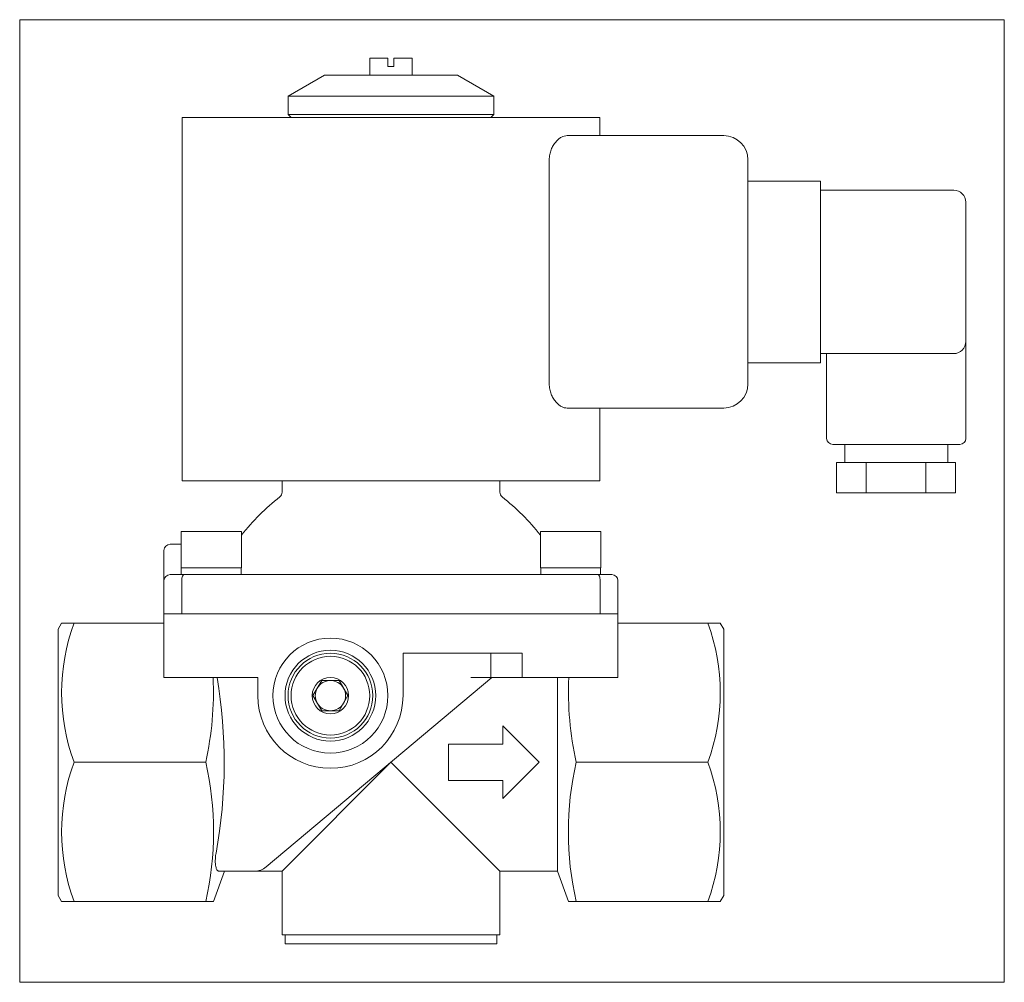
# Model space of a CAD drawing. Extents: x 131 to 294, y 72 to 231.
import ezdxf
from ezdxf.xclip import XClip

# ---------------------------------------------------------------- set-up
doc = ezdxf.new("R2010")
doc.units = 0
doc.header["$LTSCALE"] = 25.4
doc.header["$MEASUREMENT"] = 0
doc.header["$XCLIPFRAME"] = 2
doc.layers.get('0').update_dxf_attribs({"linetype": 'CONTINUOUS'})
for name, color, linetype in [('CEWKA_25', 7, 'CONTINUOUS'), ('PODKŁADKA_SPRĘŻ_', 7, 'CONTINUOUS'), ('W-008_WKRĘT_M4X1', 7, 'CONTINUOUS'), ('WA_002_01_00_005', 7, 'CONTINUOUS'), ('WA_007_01_00_007', 7, 'CONTINUOUS'), ('WA_031_01_00_009', 7, 'CONTINUOUS'), ('WA_031_01_00_011', 7, 'CONTINUOUS'), ('WA_136_01_01', 7, 'CONTINUOUS'), ('WB_120_01_02', 7, 'CONTINUOUS'), ('Ś-008IMBUSM6X16', 7, 'CONTINUOUS')]:
    doc.layers.add(name, color=color, linetype=linetype)

# ---------------------------------------------------------------- blocks, each defined once
blk = doc.blocks.new('SE1')
at = {"layer": 'CEWKA_25', "color": 7, "linetype": 'CONTINUOUS', "lineweight": 0}
for p, q in [((158.33, 214.49), (158.33, 154.49)), ((158.33, 214.49), (227.33, 214.49)), ((227.33, 211.49), (227.33, 214.49)), ((221.96, 211.49), (247.83, 211.49)), ((218.99, 170.49), (218.99, 207.49)), ((251.83, 207.49), (251.83, 170.49)), ((251.83, 203.99), (263.83, 203.99)), ((263.83, 203.99), (263.83, 200.49)), ((263.83, 202.49), (285.83, 202.49)), ((263.83, 177.49), (263.83, 200.49)), ((287.83, 200.49), (287.83, 177.49)), ((263.83, 177.49), (263.83, 173.99)), ((287.83, 161.49), (287.83, 177.49)), ((276.33, 175.49), (263.83, 175.49)), ((264.83, 175.49), (264.83, 161.49)), ((285.83, 175.49), (276.33, 175.49)), ((263.83, 173.99), (251.83, 173.99)), ((247.83, 166.49), (221.96, 166.49)), ((227.33, 154.49), (227.33, 166.49)), ((265.83, 160.49), (286.83, 160.49)), ((267.83, 160.49), (267.83, 157.49)), ((284.83, 157.49), (284.83, 160.49)), ((271.38, 157.49), (266.48, 157.49)), ((266.48, 152.49), (266.48, 157.49)), ((276.33, 157.49), (271.38, 157.49)), ((271.38, 152.49), (271.38, 157.49)), ((281.2, 157.49), (276.33, 157.49)), ((283.26, 157.49), (281.2, 157.49)), ((281.2, 152.49), (281.2, 157.49)), ((283.26, 157.49), (284.07, 157.49)), ((286.1, 157.49), (284.07, 157.49)), ((286.1, 152.49), (286.1, 157.49)), ((158.33, 154.49), (227.33, 154.49)), ((271.38, 152.49), (266.48, 152.49)), ((281.2, 152.49), (271.38, 152.49)), ((286.1, 152.49), (281.2, 152.49))]:
    blk.add_line(p, q, dxfattribs=at)
for centre, radius, start, end in [((247.83, 207.49), 4, 0, 90), ((285.83, 200.49), 2, 0, 90), ((285.83, 177.49), 2, 270, 360), ((247.83, 170.49), 4, 270, 360), ((265.83, 161.49), 1, 180, 270), ((286.83, 161.49), 1, 270, 360)]:
    blk.add_arc(centre, radius, start, end, dxfattribs=at)
for points, knots in [([(218.99, 207.49), (218.99, 207.79), (219.02, 208.08), (219.1, 208.5), (219.13, 208.64), (219.21, 208.91), (219.25, 209.04), (219.4, 209.42), (219.51, 209.65), (219.77, 210.08), (219.91, 210.27), (220.2, 210.61), (220.35, 210.77), (220.67, 211.03), (220.83, 211.14), (221.31, 211.4), (221.64, 211.49), (221.96, 211.49)], [0, 0, 0, 0, 0.125, 0.125, 0.1875, 0.1875, 0.25, 0.25, 0.375, 0.375, 0.5, 0.5, 0.625, 0.625, 0.75, 0.75, 1, 1, 1, 1]), ([(221.96, 166.49), (221.64, 166.49), (221.32, 166.58), (220.83, 166.85), (220.67, 166.96), (220.36, 167.21), (220.2, 167.36), (219.91, 167.71), (219.77, 167.9), (219.52, 168.33), (219.4, 168.56), (219.2, 169.06), (219.13, 169.33), (219.02, 169.9), (218.99, 170.19), (218.99, 170.49)], [0, 0, 0, 0, 0.25, 0.25, 0.375, 0.375, 0.5, 0.5, 0.625, 0.625, 0.75, 0.75, 0.875, 0.875, 1, 1, 1, 1])]:
    blk.add_open_spline(points, degree=3, knots=knots, dxfattribs=at)
at = {"layer": 'PODKŁADKA_SPRĘŻ_', "color": 7, "linetype": 'CONTINUOUS', "lineweight": 0}
for p, q in [((158.19, 140.09), (158.19, 138.99)), ((168.09, 138.99), (168.09, 140.09)), ((217.58, 140.09), (217.58, 138.99)), ((227.48, 138.99), (227.48, 140.09))]:
    blk.add_line(p, q, dxfattribs=at)
at = {"layer": 'W-008_WKRĘT_M4X1', "color": 7, "linetype": 'CONTINUOUS', "lineweight": 0}
for p, q in [((189.33, 224.29), (189.33, 221.49)), ((189.33, 224.29), (192.33, 224.29)), ((192.33, 222.89), (192.33, 224.29)), ((196.33, 224.29), (193.33, 224.29)), ((193.33, 224.29), (193.33, 222.89)), ((196.33, 221.49), (196.33, 224.29)), ((193.33, 222.89), (192.33, 222.89))]:
    blk.add_line(p, q, dxfattribs=at)
at = {"layer": 'WA_002_01_00_005', "color": 7, "linetype": 'CONTINUOUS', "lineweight": 0}
for p, q in [((175.33, 79.49), (175.33, 77.99)), ((210.33, 77.99), (210.33, 79.49)), ((210.33, 77.99), (175.33, 77.99))]:
    blk.add_line(p, q, dxfattribs=at)
at = {"layer": 'WA_007_01_00_007', "color": 7, "linetype": 'CONTINUOUS', "lineweight": 0}
for p, q in [((181.83, 221.49), (175.83, 218.03)), ((181.83, 221.49), (203.83, 221.49)), ((209.83, 218.03), (203.83, 221.49)), ((175.83, 218.03), (209.83, 218.03)), ((175.83, 218.03), (175.83, 214.99)), ((209.83, 214.99), (209.83, 218.03)), ((209.83, 214.99), (175.83, 214.99)), ((175.83, 214.99), (176.33, 214.49)), ((209.33, 214.49), (209.83, 214.99))]:
    blk.add_line(p, q, dxfattribs=at)
at = {"layer": 'WA_031_01_00_009', "color": 7, "linetype": 'CONTINUOUS', "lineweight": 0}
for p, q in [((179.95, 118.99), (181.39, 121.49)), ((181.39, 121.49), (184.28, 121.49)), ((184.28, 121.49), (185.72, 118.99)), ((181.39, 116.49), (179.95, 118.99)), ((185.72, 118.99), (184.28, 116.49)), ((184.28, 116.49), (181.39, 116.49))]:
    blk.add_line(p, q, dxfattribs=at)
for radius in [7, 6.5, 3]:
    blk.add_circle((182.83, 118.99), radius, dxfattribs=at)
for start, end in [(90, 150), (30, 90), (150, 210), (330, 30), (210, 270), (270, 330)]:
    blk.add_arc((182.83, 118.99), 2.5, start, end, dxfattribs=at)
at = {"layer": 'WA_031_01_00_011', "color": 7, "linetype": 'CONTINUOUS', "lineweight": 0}
blk.add_circle((182.83, 118.99), 7.5, dxfattribs=at)
at = {"layer": 'WA_136_01_01', "color": 7, "linetype": 'CONTINUOUS', "lineweight": 0}
for p, q in [((155.33, 121.99), (155.33, 132.49)), ((155.55, 132.49), (159.33, 132.49)), ((159.33, 132.49), (226.33, 132.49)), ((226.33, 132.49), (230.12, 132.49)), ((230.33, 121.99), (230.33, 132.49)), ((138.41, 130.99), (137.83, 129.99)), ((140.47, 130.99), (138.41, 130.99)), ((155.33, 130.99), (140.47, 130.99)), ((245.2, 130.99), (230.33, 130.99)), ((245.2, 130.99), (247.26, 130.99)), ((247.83, 129.99), (247.26, 130.99)), ((137.83, 85.99), (137.83, 129.99)), ((247.83, 85.99), (247.83, 129.99)), ((194.83, 118.99), (194.83, 125.99)), ((194.83, 125.99), (214.49, 125.99)), ((209.33, 121.99), (209.33, 125.99)), ((214.49, 121.99), (214.49, 125.99)), ((155.33, 121.99), (159.33, 121.99)), ((159.33, 121.99), (170.83, 121.99)), ((170.83, 121.99), (170.83, 118.99)), ((209.52, 121.99), (172.22, 90.69)), ((209.33, 121.99), (206.05, 121.99)), ((209.33, 121.99), (214.49, 121.99)), ((214.49, 121.99), (226.33, 121.99)), ((220.33, 121.99), (220.33, 89.99)), ((226.33, 121.99), (230.33, 121.99)), ((211.33, 113.99), (217.33, 107.99)), ((211.33, 110.99), (211.33, 113.99)), ((202.33, 104.99), (202.33, 110.99)), ((202.33, 110.99), (211.33, 110.99)), ((162.22, 107.99), (140.47, 107.99)), ((192.83, 107.99), (174.83, 89.99)), ((192.83, 107.99), (210.83, 89.99)), ((217.33, 107.99), (211.33, 101.99)), ((245.2, 107.99), (223.45, 107.99)), ((211.33, 104.99), (202.33, 104.99)), ((211.33, 101.99), (211.33, 104.99)), ((163.51, 84.99), (165.33, 89.99)), ((170.29, 89.99), (164.44, 89.99)), ((170.29, 89.99), (174.83, 89.99)), ((174.83, 89.99), (174.83, 79.49)), ((210.83, 79.49), (210.83, 89.99)), ((210.83, 89.99), (220.33, 89.99)), ((220.33, 89.99), (222.15, 84.99)), ((137.83, 85.99), (138.41, 84.99)), ((140.47, 84.99), (138.41, 84.99)), ((162.22, 84.99), (140.47, 84.99)), ((222.16, 84.99), (223.45, 84.99)), ((245.2, 84.99), (223.45, 84.99)), ((245.2, 84.99), (245.43, 84.99)), ((247.25, 84.98), (247.83, 85.99)), ((174.83, 79.49), (210.83, 79.49))]:
    blk.add_line(p, q, dxfattribs=at)
blk.add_circle((182.83, 118.99), 9.5, dxfattribs=at)
for centre, radius, start, end in [((171.82, 119.49), 33.4, 159.8579, 200.1421), ((213.79, 119.49), 33.45, 339.8922, 20.1078), ((110.38, 119.6), 53.12, 347.3806, 2.5826), ((81.38, 107.96), 83.9, 349.7228, 9.6283), ((275.32, 119.6), 53.15, 177.4214, 192.6154), ((182.83, 118.99), 12, 180, 360), ((171.82, 96.49), 33.4, 159.8579, 200.1421), ((111.77, 96.49), 51.74, 347.1589, 12.8411), ((273.88, 96.49), 51.73, 167.1546, 192.8454), ((213.79, 96.49), 33.45, 339.8922, 20.1078), ((170.29, 92.99), 3, 270, 310), ((162.87, -2213.89), 2298.89, 89.98386, 90.01614), ((222.8, -1954.94), 2039.93, 89.98181, 90.01819)]:
    blk.add_arc(centre, radius, start, end, dxfattribs=at)
for points, knots in [([(164.44, 89.99), (164.39, 90), (164.29, 90.01), (164.1, 90.16), (163.91, 90.53), (163.8, 91.26), (163.81, 92.04), (163.86, 92.57), (163.9, 92.85), (163.93, 92.99)], [0, 0, 0, 0, 0.130832, 0.249359, 0.499223, 0.748903, 0.874329, 0.939008, 1, 1, 1, 1]), ([(245.2, 84.99), (245.83, 84.99), (246.35, 84.99), (246.89, 84.99), (247.03, 84.99), (247.21, 84.99), (247.26, 84.99), (247.26, 84.99)], [0, 0, 0, 0, 0.25, 0.25, 0.375, 0.375, 0.4987611, 0.4987611, 0.4987611, 0.4987611])]:
    blk.add_open_spline(points, degree=3, knots=knots, dxfattribs=at)
at = {"layer": 'WB_120_01_02', "color": 7, "linetype": 'CONTINUOUS', "lineweight": 0}
for p, q in [((174.83, 154.49), (174.83, 152.6)), ((210.83, 152.6), (210.83, 154.49)), ((158.14, 143.99), (156.33, 143.99)), ((155.33, 139.66), (155.33, 142.99)), ((155.33, 137.99), (155.33, 139.66)), ((156.33, 138.99), (158.66, 138.99)), ((158.66, 138.99), (227.01, 138.99)), ((227.01, 138.99), (229.33, 138.99)), ((155.33, 137.99), (155.33, 132.49)), ((158.27, 132.49), (158.27, 137.99)), ((227.4, 137.99), (227.4, 132.49)), ((230.33, 132.49), (230.33, 137.99)), ((155.55, 132.49), (155.33, 132.49)), ((158.27, 132.49), (158.04, 132.49)), ((227.4, 132.49), (158.27, 132.49)), ((227.63, 132.49), (227.4, 132.49)), ((230.33, 132.49), (230.12, 132.49))]:
    blk.add_line(p, q, dxfattribs=at)
for centre, radius, start, end in [((198.64, 121.22), 39, 128.3185, 141.4482), ((173.83, 152.6), 1, 308.3185, 360), ((211.83, 152.6), 1, 180, 231.6815), ((187.03, 121.22), 39, 38.5518, 51.6815), ((156.33, 142.99), 1, 90, 180), ((156.33, 137.99), 1, 90, 180), ((229.33, 137.99), 1, 0, 90)]:
    blk.add_arc(centre, radius, start, end, dxfattribs=at)
for points in [[(158.66, 138.99), (158.56, 138.99), (158.46, 138.89), (158.35, 138.62), (158.32, 138.51), (158.28, 138.26), (158.27, 138.13), (158.27, 137.99)], [(227.01, 138.99), (227.11, 138.99), (227.21, 138.89), (227.32, 138.62), (227.35, 138.51), (227.39, 138.26), (227.4, 138.13), (227.4, 137.99)]]:
    blk.add_open_spline(points, degree=3, knots=[0, 0, 0, 0, 0.5, 0.5, 0.75, 0.75, 1, 1, 1, 1], dxfattribs=at)
at = {"layer": 'Ś-008IMBUSM6X16', "color": 7, "linetype": 'CONTINUOUS', "lineweight": 0}
for p, q in [((168.14, 146.09), (158.14, 146.09)), ((158.14, 146.09), (158.14, 140.09)), ((168.14, 140.09), (168.14, 146.09)), ((227.53, 146.09), (217.53, 146.09)), ((217.53, 146.09), (217.53, 140.09)), ((227.53, 140.09), (227.53, 146.09)), ((168.14, 140.09), (158.14, 140.09)), ((227.53, 140.09), (217.53, 140.09))]:
    blk.add_line(p, q, dxfattribs=at)

msp = doc.modelspace()

# ---------------------------------------------------------------- block references
at = {"color": 0, "lineweight": 0}
ref = msp.add_blockref('SE1', (0, 0), dxfattribs=at)
XClip(ref).set_block_clipping_path([(131.4848655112, 71.6421697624), (294.1848714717, 230.6421726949)])
ref.dxf.unprotected_set("ltscale", 0)

doc.saveas('drawing.dxf')
